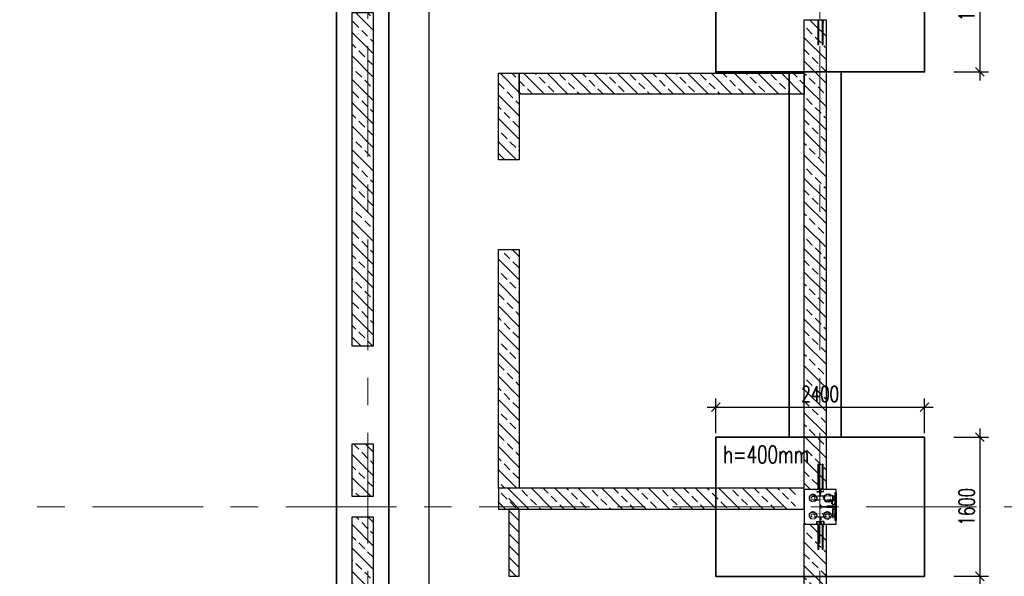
# Model space of a CAD drawing. Header units: millimetres. Extents: x 6071355 to 6728188, y -31956 to 56387.
# Tile 22 of 59: x 6107044 to 6118361, y 15683 to 22083. Entities that reach past the tile are written whole.
import ezdxf

# ---------------------------------------------------------------- set-up
doc = ezdxf.new("R2010")
doc.units = ezdxf.units.MM
doc.header["$MEASUREMENT"] = 0
doc.linetypes.add('DXK_LINE_DOT2', pattern=[3.9198, 1.9599, -1.9599])
doc.linetypes.add('Grid Line', pattern=[2222.5, 1270, -317.5, 317.5, -317.5])
doc.layers.add('A_wymiary', color=7, linetype='Continuous', lineweight=15, true_color=0x848484)
doc.layers.add('BZ_MUR_FUND', color=8, linetype='Continuous')
doc.layers.add('ELEMENTY', color=7, linetype='Continuous')
doc.layers.add('M_ŁAWY', color=3, linetype='Continuous', lineweight=35)
doc.layers.add('Standard 1350-A_01-RZUT PARTERU LUSTRO2_28_Nowe_MODO_A1_osie-1_Nr_pióra__7_Nr_pióra__7_Nr_pióra__7', color=7, linetype='Continuous', lineweight=18)
doc.styles.add('wymiar', font='romans.shx', dxfattribs={"width": 0.7})
doc.dimstyles.new('AB_100mm', dxfattribs={"dimscale": 100, "dimtxt": 1.8, "dimasz": 1, "dimexe": 1, "dimexo": 0, "dimtad": 1, "dimrnd": 1, "dimtxsty": 'wymiar', "dimblk": 'OBLIQUE', "dimcen": 2.5, "dimdle": 1, "dimclrd": 4, "dimclre": 4, "dimclrt": 3, "dimadec": 0, "dimazin": 0, "dimtfac": 1, "dimtix": 1, "dimtmove": 2, "dimatfit": 3, "dimfxl": 3, "dimfxlon": 1, "dimarcsym": 0})
pattern_1 = [(315, (6345056.6, 285877.98), (134.70384, 134.70384), []), (315, (6345056.6, 285743.27), (134.70384, 134.70384), [95.25, -47.625])]
pattern_2 = [(315, (6201347.14, 285877.98), (134.70384, 134.70384), []), (315, (6201347.14, 285743.27), (134.70384, 134.70384), [95.25, -47.625])]

# ---------------------------------------------------------------- blocks, each defined once
blk = doc.blocks.new('Part-86624973-194674 - 1482')
at = {"layer": 'ELEMENTY', "color": 2, "linetype": 'Continuous'}
for p, q in [((39770, 6195), (39770, 6560)), ((39770, 6560), (40170, 6560)), ((40170, 6560), (40170, 6195)), ((39810, 6195), (39770, 6195)), ((39810, 6195), (39810, 6210)), ((39810, 6210), (40130, 6210)), ((39810, 6195), (40130, 6195)), ((40130, 6195), (40130, 6210)), ((40170, 6195), (40130, 6195))]:
    blk.add_line(p, q, dxfattribs=at)
blk = doc.blocks.new('Part-86624973-194675 - 1482')
at = {"layer": 'ELEMENTY', "color": 1, "linetype": 'DXK_LINE_DOT2'}
for p, q in [((40170, 6560), (40160, 6560)), ((40160, 6560), (40160, 6550)), ((40170, 6550), (40160, 6550)), ((40170, 6560), (40170, 6550))]:
    blk.add_line(p, q, dxfattribs=at)
blk = doc.blocks.new('Part-86624973-194681 - 1482')
at = {"layer": 'ELEMENTY', "color": 1, "linetype": 'DXK_LINE_DOT2'}
for radius, start, end in [(43.5, 112.5, 292.5), (40, 67.5, 247.5), (43.5, 292.5, 112.5), (40, 247.5, 67.5)]:
    blk.add_arc((40070, 6460), radius, start, end, dxfattribs=at)
blk = doc.blocks.new('ReinforcementGroup-86624973-194696 - 1482')
at = {"layer": 'ELEMENTY', "color": 1, "linetype": 'Continuous'}
for p, q in [((39480, 6395), (39480, 6405)), ((39480, 6405), (39770, 6405)), ((39480, 6395), (39480, 6405)), ((39480, 6405), (39770, 6405)), ((39480, 6395), (39480, 6405)), ((39480, 6405), (39770, 6405)), ((39480, 6395), (39480, 6405)), ((39480, 6405), (39770, 6405)), ((39480, 6395), (39480, 6405)), ((39480, 6405), (39770, 6405)), ((39480, 6395), (39480, 6405)), ((39480, 6405), (39770, 6405)), ((39480, 6395), (39480, 6405)), ((39480, 6405), (39770, 6405)), ((39480, 6395), (39770, 6395)), ((39480, 6395), (39770, 6395)), ((39480, 6395), (39770, 6395)), ((39480, 6395), (39770, 6395)), ((39480, 6395), (39770, 6395)), ((39480, 6395), (39770, 6395)), ((39480, 6395), (39770, 6395)), ((39480, 6345), (39480, 6355)), ((39480, 6355), (39770, 6355)), ((39480, 6345), (39480, 6355)), ((39480, 6355), (39770, 6355)), ((39480, 6345), (39480, 6355)), ((39480, 6355), (39770, 6355)), ((39480, 6345), (39480, 6355)), ((39480, 6355), (39770, 6355)), ((39480, 6345), (39480, 6355)), ((39480, 6355), (39770, 6355)), ((39480, 6345), (39480, 6355)), ((39480, 6355), (39770, 6355)), ((39480, 6345), (39480, 6355)), ((39480, 6355), (39770, 6355)), ((39480, 6345), (39770, 6345)), ((39480, 6345), (39770, 6345)), ((39480, 6345), (39770, 6345)), ((39480, 6345), (39770, 6345)), ((39480, 6345), (39770, 6345)), ((39480, 6345), (39770, 6345)), ((39480, 6345), (39770, 6345))]:
    blk.add_line(p, q, dxfattribs=at)
blk = doc.blocks.new('Part-86624973-194683 - 1482')
at = {"layer": 'ELEMENTY', "color": 1, "linetype": 'DXK_LINE_DOT2'}
for p, q in [((39953, 6370), (39953, 6376)), ((39953, 6376), (39953, 6376)), ((39953, 6376), (39954, 6376)), ((39953, 6370), (39988, 6370)), ((39954, 6376), (39988, 6376)), ((39963, 6232), (39963, 6370)), ((39977, 6232), (39977, 6370)), ((39988, 6370), (39988, 6376)), ((39940, 6218), (39947, 6225)), ((39947, 6225), (39954, 6229)), ((39954, 6229), (39960, 6231)), ((39960, 6231), (39963, 6232)), ((39977, 6232), (39981, 6231)), ((39981, 6231), (39987, 6229)), ((39987, 6229), (39993, 6225)), ((40001, 6218), (39993, 6225)), ((39932, 6195), (39933, 6203)), ((40008, 6195), (39932, 6195)), ((39935, 6210), (39933, 6203)), ((39934, 6195), (39935, 6203)), ((39935, 6210), (39940, 6218)), ((39939, 6195), (39940, 6203)), ((39948, 6195), (39948, 6203)), ((39958, 6195), (39959, 6203)), ((39970, 6195), (39970, 6203)), ((39982, 6195), (39982, 6203)), ((39992, 6195), (39992, 6203)), ((40001, 6195), (40000, 6203)), ((40005, 6210), (40001, 6218)), ((40007, 6203), (40005, 6210)), ((40006, 6195), (40006, 6203)), ((40008, 6195), (40007, 6203))]:
    blk.add_line(p, q, dxfattribs=at)
blk = doc.blocks.new('ReinforcementGroup-86624973-194694 - 1482')
at = {"layer": 'ELEMENTY', "color": 1, "linetype": 'Continuous'}
for p, q in [((40170, 6405), (40460, 6405)), ((40170, 6405), (40460, 6405)), ((40170, 6405), (40460, 6405)), ((40170, 6405), (40460, 6405)), ((40170, 6405), (40460, 6405)), ((40170, 6405), (40460, 6405)), ((40170, 6405), (40460, 6405)), ((40170, 6395), (40460, 6395)), ((40170, 6395), (40460, 6395)), ((40170, 6395), (40460, 6395)), ((40170, 6395), (40460, 6395)), ((40170, 6395), (40460, 6395)), ((40170, 6395), (40460, 6395)), ((40170, 6395), (40460, 6395)), ((40170, 6355), (40460, 6355)), ((40170, 6355), (40460, 6355)), ((40170, 6355), (40460, 6355)), ((40170, 6355), (40460, 6355)), ((40170, 6355), (40460, 6355)), ((40170, 6355), (40460, 6355)), ((40170, 6355), (40460, 6355)), ((40170, 6345), (40460, 6345)), ((40170, 6345), (40460, 6345)), ((40170, 6345), (40460, 6345)), ((40170, 6345), (40460, 6345)), ((40170, 6345), (40460, 6345)), ((40170, 6345), (40460, 6345)), ((40170, 6345), (40460, 6345)), ((40460, 6395), (40460, 6405)), ((40460, 6395), (40460, 6405)), ((40460, 6395), (40460, 6405)), ((40460, 6395), (40460, 6405)), ((40460, 6395), (40460, 6405)), ((40460, 6395), (40460, 6405)), ((40460, 6395), (40460, 6405)), ((40460, 6345), (40460, 6355)), ((40460, 6345), (40460, 6355)), ((40460, 6345), (40460, 6355)), ((40460, 6345), (40460, 6355)), ((40460, 6345), (40460, 6355)), ((40460, 6345), (40460, 6355)), ((40460, 6345), (40460, 6355))]:
    blk.add_line(p, q, dxfattribs=at)
blk = doc.blocks.new('Part-86624973-194693 - 1482')
at = {"layer": 'ELEMENTY', "color": 1, "linetype": 'DXK_LINE_DOT2'}
for p, q in [((40140, 6415), (40140, 6335)), ((40170, 6415), (40140, 6415)), ((40141, 6336), (40141, 6414)), ((40141, 6414), (40170, 6414)), ((40170, 6414), (40170, 6415)), ((40140, 6335), (40170, 6335)), ((40170, 6336), (40141, 6336)), ((40170, 6335), (40170, 6336))]:
    blk.add_line(p, q, dxfattribs=at)
blk = doc.blocks.new('Part-86624973-194678 - 1482')
at = {"layer": 'ELEMENTY', "color": 1, "linetype": 'DXK_LINE_DOT2'}
for p, q in [((40053, 6305), (40050, 6295)), ((40050, 6295), (40050, 6210)), ((40050, 6269), (40053, 6272)), ((40060, 6312), (40053, 6305)), ((40053, 6272), (40060, 6275)), ((40070, 6315), (40060, 6312)), ((40060, 6275), (40070, 6276)), ((40080, 6312), (40070, 6315)), ((40070, 6276), (40080, 6275)), ((40087, 6305), (40080, 6312)), ((40080, 6275), (40087, 6272)), ((40090, 6295), (40087, 6305)), ((40087, 6272), (40090, 6269)), ((40090, 6210), (40090, 6295)), ((40090, 6210), (40050, 6210))]:
    blk.add_line(p, q, dxfattribs=at)
blk = doc.blocks.new('Part-86624973-194682 - 1482')
at = {"layer": 'ELEMENTY', "color": 1, "linetype": 'DXK_LINE_DOT2'}
for radius, start, end in [(43.5, 112.5, 292.5), (40, 67.5, 247.5), (43.5, 292.5, 112.5), (40, 247.5, 67.5)]:
    blk.add_arc((39870, 6460), radius, start, end, dxfattribs=at)
blk = doc.blocks.new('ReinforcementGroup-86624973-108785 - 1482')
at = {"layer": 'ELEMENTY', "color": 1, "linetype": 'Continuous'}
for p, q in [((34370, 6405), (34660, 6405)), ((34370, 6405), (34660, 6405)), ((34370, 6405), (34660, 6405)), ((34370, 6405), (34660, 6405)), ((34370, 6405), (34660, 6405)), ((34370, 6405), (34660, 6405)), ((34370, 6405), (34660, 6405)), ((34370, 6395), (34660, 6395)), ((34370, 6395), (34660, 6395)), ((34370, 6395), (34660, 6395)), ((34370, 6395), (34660, 6395)), ((34370, 6395), (34660, 6395)), ((34370, 6395), (34660, 6395)), ((34370, 6395), (34660, 6395)), ((34370, 6355), (34660, 6355)), ((34370, 6355), (34660, 6355)), ((34370, 6355), (34660, 6355)), ((34370, 6355), (34660, 6355)), ((34370, 6355), (34660, 6355)), ((34370, 6355), (34660, 6355)), ((34370, 6355), (34660, 6355)), ((34370, 6345), (34660, 6345)), ((34370, 6345), (34660, 6345)), ((34370, 6345), (34660, 6345)), ((34370, 6345), (34660, 6345)), ((34370, 6345), (34660, 6345)), ((34370, 6345), (34660, 6345)), ((34370, 6345), (34660, 6345)), ((34660, 6395), (34660, 6405)), ((34660, 6395), (34660, 6405)), ((34660, 6395), (34660, 6405)), ((34660, 6395), (34660, 6405)), ((34660, 6395), (34660, 6405)), ((34660, 6395), (34660, 6405)), ((34660, 6395), (34660, 6405)), ((34660, 6345), (34660, 6355)), ((34660, 6345), (34660, 6355)), ((34660, 6345), (34660, 6355)), ((34660, 6345), (34660, 6355)), ((34660, 6345), (34660, 6355)), ((34660, 6345), (34660, 6355)), ((34660, 6345), (34660, 6355))]:
    blk.add_line(p, q, dxfattribs=at)
blk = doc.blocks.new('Part-86624973-194679 - 1482')
at = {"layer": 'ELEMENTY', "color": 1, "linetype": 'DXK_LINE_DOT2'}
for p, q in [((39870, 6339), (39854, 6335)), ((39870, 6339), (39887, 6335)), ((39827, 6295), (39830, 6312)), ((39827, 6284), (39827, 6295)), ((39830, 6312), (39839, 6326)), ((39831, 6290), (39833, 6280)), ((39833, 6280), (39842, 6267)), ((39854, 6335), (39839, 6326)), ((39842, 6267), (39855, 6258)), ((39850, 6232), (39855, 6231)), ((39855, 6258), (39870, 6255)), ((39855, 6231), (39870, 6230)), ((39870, 6255), (39885, 6258)), ((39870, 6230), (39885, 6231)), ((39885, 6258), (39898, 6267)), ((39885, 6231), (39890, 6232)), ((39887, 6335), (39901, 6326)), ((39898, 6267), (39907, 6280)), ((39901, 6326), (39910, 6312)), ((39907, 6280), (39909, 6290)), ((39910, 6312), (39914, 6295)), ((39914, 6284), (39914, 6295)), ((39872, 6210), (39868, 6210))]:
    blk.add_line(p, q, dxfattribs=at)
at = {"layer": 'ELEMENTY', "color": 2, "linetype": 'Continuous'}
for p, q in [((39827, 6284), (39830, 6303)), ((39829, 6271), (39827, 6284)), ((39830, 6263), (39829, 6271)), ((39830, 6303), (39839, 6318)), ((39833, 6302), (39830, 6284)), ((39830, 6284), (39832, 6271)), ((39835, 6254), (39830, 6263)), ((39832, 6271), (39833, 6265)), ((39834, 6303), (39833, 6302)), ((39833, 6265), (39839, 6254)), ((39842, 6315), (39834, 6303)), ((39839, 6241), (39835, 6254)), ((39854, 6328), (39839, 6318)), ((39839, 6254), (39842, 6245)), ((39844, 6232), (39839, 6241)), ((39839, 6241), (39839, 6241)), ((39855, 6324), (39842, 6315)), ((39842, 6245), (39845, 6241)), ((39853, 6210), (39844, 6232)), ((39845, 6241), (39850, 6232)), ((39850, 6232), (39855, 6220)), ((39870, 6331), (39854, 6328)), ((39870, 6328), (39855, 6324)), ((39870, 6331), (39887, 6328)), ((39885, 6324), (39870, 6328)), ((39898, 6315), (39885, 6324)), ((39885, 6220), (39890, 6232)), ((39887, 6328), (39901, 6318)), ((39896, 6232), (39888, 6210)), ((39890, 6232), (39895, 6241)), ((39895, 6241), (39898, 6245)), ((39901, 6241), (39896, 6232)), ((39906, 6303), (39898, 6315)), ((39898, 6245), (39902, 6254)), ((39901, 6318), (39910, 6303)), ((39906, 6254), (39901, 6241)), ((39901, 6241), (39901, 6241)), ((39902, 6254), (39907, 6265)), ((39907, 6302), (39906, 6303)), ((39910, 6263), (39906, 6254)), ((39910, 6284), (39907, 6302)), ((39907, 6265), (39908, 6271)), ((39908, 6271), (39910, 6284)), ((39914, 6284), (39910, 6303)), ((39912, 6271), (39910, 6263)), ((39914, 6284), (39912, 6271)), ((39853, 6210), (39868, 6210)), ((39855, 6220), (39868, 6210)), ((39872, 6210), (39885, 6220)), ((39888, 6210), (39872, 6210))]:
    blk.add_line(p, q, dxfattribs=at)
blk = doc.blocks.new('Part-86624973-194688 - 1482')
at = {"layer": 'ELEMENTY', "color": 2, "linetype": 'Continuous'}
for p, q in [((40155, 6366), (40155, 6384)), ((40155, 6384), (40169, 6384)), ((40169, 6366), (40155, 6366)), ((40170, 6383), (40156, 6383)), ((40156, 6383), (40156, 6367)), ((40156, 6367), (40170, 6367)), ((40170, 6388), (40169, 6388)), ((40169, 6388), (40169, 6384)), ((40169, 6362), (40169, 6366)), ((40170, 6362), (40169, 6362)), ((40170, 6388), (40170, 6383)), ((40170, 6367), (40170, 6362))]:
    blk.add_line(p, q, dxfattribs=at)
blk = doc.blocks.new('Part-86624973-194691 - 1482')
at = {"layer": 'ELEMENTY', "color": 1, "linetype": 'DXK_LINE_DOT2'}
for p, q in [((40095, 6381), (40095, 6370)), ((40095, 6381), (40155, 6381)), ((40095, 6370), (40155, 6370)), ((40155, 6381), (40155, 6370))]:
    blk.add_line(p, q, dxfattribs=at)
blk = doc.blocks.new('Part-86624973-194692 - 1482')
at = {"layer": 'ELEMENTY', "color": 2, "linetype": 'Continuous'}
for p, q in [((39935, 6244), (39905, 6244)), ((39905, 6244), (39905, 6240)), ((39935, 6240), (39905, 6240)), ((39935, 6244), (39935, 6240))]:
    blk.add_line(p, q, dxfattribs=at)
blk = doc.blocks.new('Part-86624973-194698 - 1482')
at = {"layer": 'ELEMENTY', "color": 1, "linetype": 'DXK_LINE_DOT2'}
for p, q in [((39972, 6230), (39968, 6230)), ((39968, 6230), (39968, 6200)), ((39972, 6230), (39972, 6200)), ((39972, 6200), (39968, 6200))]:
    blk.add_line(p, q, dxfattribs=at)
blk = doc.blocks.new('Part-86624973-194676 - 1482')
at = {"layer": 'ELEMENTY', "color": 1, "linetype": 'DXK_LINE_DOT2'}
for p, q in [((40053, 6470), (40050, 6460)), ((40050, 6460), (40050, 6210)), ((40060, 6477), (40053, 6470)), ((40070, 6480), (40060, 6477)), ((40080, 6477), (40070, 6480)), ((40087, 6470), (40080, 6477)), ((40090, 6460), (40087, 6470)), ((40090, 6210), (40090, 6460)), ((40050, 6434), (40053, 6437)), ((40053, 6437), (40060, 6440)), ((40060, 6440), (40070, 6441)), ((40070, 6441), (40080, 6440)), ((40080, 6440), (40087, 6437)), ((40087, 6437), (40090, 6434)), ((40090, 6210), (40050, 6210))]:
    blk.add_line(p, q, dxfattribs=at)
blk = doc.blocks.new('Part-86624973-194686 - 1482')
at = {"layer": 'ELEMENTY', "color": 1, "linetype": 'DXK_LINE_DOT2'}
for p, q in [((39845, 6381), (39785, 6381)), ((39785, 6370), (39785, 6381)), ((39845, 6370), (39785, 6370)), ((39845, 6370), (39845, 6381))]:
    blk.add_line(p, q, dxfattribs=at)
blk = doc.blocks.new('Part-86624973-194687 - 1482')
at = {"layer": 'ELEMENTY', "color": 1, "linetype": 'DXK_LINE_DOT2'}
for p, q in [((39845, 6381), (39785, 6381)), ((39785, 6370), (39785, 6381)), ((39845, 6370), (39785, 6370)), ((39845, 6370), (39845, 6381))]:
    blk.add_line(p, q, dxfattribs=at)
blk = doc.blocks.new('Part-86624973-194689 - 1482')
at = {"layer": 'ELEMENTY', "color": 1, "linetype": 'DXK_LINE_DOT2'}
for p, q in [((40095, 6381), (40095, 6370)), ((40095, 6381), (40155, 6381)), ((40095, 6370), (40155, 6370)), ((40155, 6381), (40155, 6370))]:
    blk.add_line(p, q, dxfattribs=at)
blk = doc.blocks.new('Part-86624973-194699 - 1482')
at = {"layer": 'ELEMENTY', "color": 1, "linetype": 'DXK_LINE_DOT2'}
for p, q in [((39845, 6234), (39845, 6230)), ((39845, 6234), (40095, 6234)), ((39845, 6230), (40095, 6230)), ((40095, 6234), (40095, 6230))]:
    blk.add_line(p, q, dxfattribs=at)
blk = doc.blocks.new('Part-86624973-194677 - 1482')
at = {"layer": 'ELEMENTY', "color": 1, "linetype": 'DXK_LINE_DOT2'}
for p, q in [((39853, 6470), (39850, 6460)), ((39850, 6460), (39850, 6434)), ((39860, 6477), (39853, 6470)), ((39870, 6480), (39860, 6477)), ((39880, 6477), (39870, 6480)), ((39887, 6470), (39880, 6477)), ((39890, 6460), (39887, 6470)), ((39890, 6460), (39890, 6434)), ((39850, 6434), (39853, 6437)), ((39850, 6210), (39850, 6434)), ((39853, 6437), (39860, 6440)), ((39860, 6440), (39870, 6441)), ((39870, 6441), (39880, 6440)), ((39880, 6440), (39887, 6437)), ((39887, 6437), (39890, 6434)), ((39890, 6434), (39890, 6210)), ((39890, 6210), (39850, 6210))]:
    blk.add_line(p, q, dxfattribs=at)
blk = doc.blocks.new('Part-86624973-194680 - 1482')
at = {"layer": 'ELEMENTY', "color": 1, "linetype": 'DXK_LINE_DOT2'}
for radius, start, end in [(43.5, 292.5, 112.5), (43.5, 112.5, 292.5), (40, 67.5, 247.5), (40, 247.5, 67.5)]:
    blk.add_arc((40070, 6295), radius, start, end, dxfattribs=at)
blk = doc.blocks.new('Part-86624973-194684 - 1482')
at = {"layer": 'ELEMENTY', "color": 2, "linetype": 'Continuous'}
for p, q in [((39770, 6383), (39770, 6388)), ((39770, 6388), (39771, 6388)), ((39784, 6383), (39770, 6383)), ((39770, 6362), (39770, 6367)), ((39770, 6367), (39784, 6367)), ((39771, 6362), (39770, 6362)), ((39771, 6388), (39771, 6384)), ((39771, 6384), (39785, 6384)), ((39785, 6366), (39771, 6366)), ((39771, 6362), (39771, 6366)), ((39784, 6367), (39784, 6383)), ((39785, 6384), (39785, 6366))]:
    blk.add_line(p, q, dxfattribs=at)
blk = doc.blocks.new('Part-86624973-194685 - 1482')
at = {"layer": 'ELEMENTY', "color": 1, "linetype": 'DXK_LINE_DOT2'}
for p, q in [((39845, 6381), (39785, 6381)), ((39785, 6370), (39785, 6381)), ((39845, 6370), (39785, 6370)), ((39845, 6370), (39845, 6381))]:
    blk.add_line(p, q, dxfattribs=at)
blk = doc.blocks.new('Part-86624973-194690 - 1482')
at = {"layer": 'ELEMENTY', "color": 1, "linetype": 'DXK_LINE_DOT2'}
for p, q in [((40095, 6381), (40095, 6370)), ((40095, 6381), (40155, 6381)), ((40095, 6370), (40155, 6370)), ((40155, 6381), (40155, 6370))]:
    blk.add_line(p, q, dxfattribs=at)
blk = doc.blocks.new('Part-86624973-194695 - 1482')
at = {"layer": 'ELEMENTY', "color": 1, "linetype": 'DXK_LINE_DOT2'}
for p, q in [((39800, 6415), (39770, 6415)), ((39770, 6415), (39770, 6414)), ((39770, 6414), (39799, 6414)), ((39799, 6414), (39799, 6336)), ((39800, 6335), (39800, 6415)), ((39799, 6336), (39770, 6336)), ((39770, 6336), (39770, 6335)), ((39770, 6335), (39800, 6335))]:
    blk.add_line(p, q, dxfattribs=at)
blk = doc.blocks.new('Part-86624973-194697 - 1482')
at = {"layer": 'ELEMENTY', "color": 1, "linetype": 'DXK_LINE_DOT2'}
for p, q in [((39930, 6200), (39930, 6195)), ((39930, 6200), (40010, 6200)), ((39930, 6195), (40010, 6195)), ((40010, 6200), (40010, 6195))]:
    blk.add_line(p, q, dxfattribs=at)
blk = doc.blocks.new('_Oblique')
at = {"color": 0, "linetype": 'ByBlock', "lineweight": -2}
blk.add_line((-0.5, -0.5), (0.5, 0.5), dxfattribs=at)
blk = doc.blocks.new('*D12735')
at = {"layer": 'A_wymiary', "color": 4, "lineweight": -2}
for p, q in [((6122327, 10583), (6122327, 16583)), ((6122027, 16483), (6122427, 16483)), ((6122027, 10683), (6122427, 10683))]:
    blk.add_line(p, q, dxfattribs=at)
at = {"layer": 'Defpoints', "color": 0}
for p in [(6117444, 16483), (6122327, 16483), (6117444, 10683)]:
    blk.add_point(p, dxfattribs=at)
at = {"layer": 'A_wymiary', "color": 4, "lineweight": -2, "xscale": 100, "yscale": 100, "zscale": 100}
for p, rotation in [((6122327, 16483), 90), ((6122327, 10683), 270)]:
    blk.add_blockref('_Oblique', p, dxfattribs=dict(at, rotation=rotation))
at = {"layer": 'A_wymiary', "color": 3, "insert": (6122175, 13583), "char_height": 180, "attachment_point": 5, "rotation": 90, "style": 'wymiar'}
blk.add_mtext('5800', dxfattribs=at)
blk = doc.blocks.new('*D12736')
at = {"layer": 'A_wymiary', "color": 4, "lineweight": -2}
for p, q in [((6122327, 16383), (6122327, 22383)), ((6122027, 22283), (6122427, 22283)), ((6122027, 16483), (6122427, 16483))]:
    blk.add_line(p, q, dxfattribs=at)
at = {"layer": 'Defpoints', "color": 0}
for p in [(6117444, 22283), (6122327, 22283), (6117444, 16483)]:
    blk.add_point(p, dxfattribs=at)
at = {"layer": 'A_wymiary', "color": 4, "lineweight": -2, "xscale": 100, "yscale": 100, "zscale": 100}
for p, rotation in [((6122327, 22283), 90), ((6122327, 16483), 270)]:
    blk.add_blockref('_Oblique', p, dxfattribs=dict(at, rotation=rotation))
at = {"layer": 'A_wymiary', "color": 3, "insert": (6122175, 19383), "char_height": 180, "attachment_point": 5, "rotation": 90, "style": 'wymiar'}
blk.add_mtext('5800', dxfattribs=at)
blk = doc.blocks.new('*D12766')
at = {"layer": 'A_wymiary', "color": 4, "lineweight": -2}
for p, q in [((6123408, 53673), (6123408, -28174)), ((6123108, 53573), (6123508, 53573)), ((6123108, -28074), (6123508, -28074))]:
    blk.add_line(p, q, dxfattribs=at)
at = {"layer": 'Defpoints', "color": 0}
for p in [(6111846, 53573), (6120641, -28074), (6123408, -28074)]:
    blk.add_point(p, dxfattribs=at)
at = {"layer": 'A_wymiary', "color": 4, "lineweight": -2, "xscale": 100, "yscale": 100, "zscale": 100}
for p, rotation in [((6123408, 53573), 90), ((6123408, -28074), 270)]:
    blk.add_blockref('_Oblique', p, dxfattribs=dict(at, rotation=rotation))
at = {"layer": 'A_wymiary', "color": 3, "insert": (6123255, 12750), "char_height": 180, "attachment_point": 5, "rotation": 90, "style": 'wymiar'}
blk.add_mtext('81648', dxfattribs=at)
blk = doc.blocks.new('*D12865')
at = {"layer": 'A_wymiary', "color": 4, "lineweight": -2}
for p, q in [((6118080, 23183), (6118080, 21383)), ((6117780, 23083), (6118180, 23083)), ((6117780, 21483), (6118180, 21483))]:
    blk.add_line(p, q, dxfattribs=at)
at = {"layer": 'Defpoints', "color": 0}
for p in [(6117444, 23083), (6117444, 21483), (6118080, 21483)]:
    blk.add_point(p, dxfattribs=at)
at = {"layer": 'A_wymiary', "color": 4, "lineweight": -2, "xscale": 100, "yscale": 100, "zscale": 100}
for p, rotation in [((6118080, 23083), 90), ((6118080, 21483), 270)]:
    blk.add_blockref('_Oblique', p, dxfattribs=dict(at, rotation=rotation))
at = {"layer": 'A_wymiary', "color": 3, "insert": (6117928, 22283), "char_height": 180, "attachment_point": 5, "rotation": 90, "style": 'wymiar'}
blk.add_mtext('1600', dxfattribs=at)
blk = doc.blocks.new('*D12866')
at = {"layer": 'A_wymiary', "color": 4, "lineweight": -2}
for p, q in [((6115044, 17328), (6115044, 17728)), ((6117444, 17328), (6117444, 17728)), ((6114944, 17628), (6117544, 17628))]:
    blk.add_line(p, q, dxfattribs=at)
at = {"layer": 'Defpoints', "color": 0}
for p in [(6117444, 17628), (6115044, 17283), (6117444, 17283)]:
    blk.add_point(p, dxfattribs=at)
at = {"layer": 'A_wymiary', "color": 4, "lineweight": -2, "xscale": 100, "yscale": 100, "zscale": 100, "rotation": 180}
blk.add_blockref('_Oblique', (6115044, 17628), dxfattribs=at)
at = {"layer": 'A_wymiary', "color": 4, "lineweight": -2, "xscale": 100, "yscale": 100, "zscale": 100}
blk.add_blockref('_Oblique', (6117444, 17628), dxfattribs=at)
at = {"layer": 'A_wymiary', "color": 3, "insert": (6116244, 17780), "char_height": 180, "attachment_point": 5, "style": 'wymiar'}
blk.add_mtext('2400', dxfattribs=at)
blk = doc.blocks.new('*D12867')
at = {"layer": 'A_wymiary', "color": 4, "lineweight": -2}
for p, q in [((6118080, 17383), (6118080, 15583)), ((6117780, 17283), (6118180, 17283)), ((6117780, 15683), (6118180, 15683))]:
    blk.add_line(p, q, dxfattribs=at)
at = {"layer": 'Defpoints', "color": 0}
for p in [(6117444, 17283), (6117444, 15683), (6118080, 15683)]:
    blk.add_point(p, dxfattribs=at)
at = {"layer": 'A_wymiary', "color": 4, "lineweight": -2, "xscale": 100, "yscale": 100, "zscale": 100}
for p, rotation in [((6118080, 17283), 90), ((6118080, 15683), 270)]:
    blk.add_blockref('_Oblique', p, dxfattribs=dict(at, rotation=rotation))
at = {"layer": 'A_wymiary', "color": 3, "insert": (6117928, 16483), "char_height": 180, "attachment_point": 5, "rotation": 90, "style": 'wymiar'}
blk.add_mtext('1600', dxfattribs=at)
blk = doc.blocks.new('*D12910')
at = {"layer": 'A_wymiary', "color": 4, "lineweight": -2}
for p, q in [((6111748, 27840), (6111748, -6517)), ((6111448, 27740), (6111848, 27740)), ((6111448, -6417), (6111848, -6417))]:
    blk.add_line(p, q, dxfattribs=at)
at = {"layer": 'Defpoints', "color": 0}
for p in [(6111337, 27740), (6111286, -6417), (6111748, -6417)]:
    blk.add_point(p, dxfattribs=at)
at = {"layer": 'A_wymiary', "color": 4, "lineweight": -2, "xscale": 100, "yscale": 100, "zscale": 100}
for p, rotation in [((6111748, 27740), 90), ((6111748, -6417), 270)]:
    blk.add_blockref('_Oblique', p, dxfattribs=dict(at, rotation=rotation))
at = {"layer": 'A_wymiary', "color": 3, "insert": (6111595, 10662), "char_height": 180, "attachment_point": 5, "rotation": 90, "style": 'wymiar'}
blk.add_mtext('34158', dxfattribs=at)

msp = doc.modelspace()

# ---------------------------------------------------------------- hatches: boundary and pattern name
at = {"layer": 'BZ_MUR_FUND', "transparency": 33554687}
h = msp.add_hatch(dxfattribs=at)
h.set_pattern_fill('ANSI33', color=256, scale=30, angle=270, style=0)
h.set_pattern_definition(pattern_1)
h.paths.add_polyline_path([(6110861.364, 22162.805), (6110861.364, 18332.805), (6111111.364, 18332.805), (6111111.364, 22162.805)])
h = msp.add_hatch(dxfattribs=at)
h.set_pattern_fill('ANSI33', color=256, scale=30, angle=270, style=0)
h.set_pattern_definition([(315, (6152758.98, 13733.36), (134.7038, 134.7038), []), (315, (6152758.98, 13598.66), (134.7038, 134.7038), [95.25, -47.625])])
h.paths.add_polyline_path([(6116061.793, 16682.805), (6116061.793, 22082.805), (6116311.793, 22082.805), (6116311.793, 16682.805)])
h = msp.add_hatch(dxfattribs=at)
h.set_pattern_fill('ANSI33', color=256, scale=30, angle=270, style=0)
h.set_pattern_definition(pattern_2)
h.paths.add_polyline_path([(6112545.655, 20470.886), (6112545.655, 21466.127), (6112785.655, 21466.127), (6112785.655, 20470.886)])
h = msp.add_hatch(dxfattribs=at)
h.set_pattern_fill('ANSI33', color=256, scale=30, angle=270, style=0)
h.set_pattern_definition(pattern_2)
h.paths.add_polyline_path([(6116061.647, 21466.127), (6116061.647, 21226.127), (6112785.655, 21226.127), (6112785.655, 21466.127)])
h = msp.add_hatch(dxfattribs=at)
h.set_pattern_fill('ANSI33', color=256, scale=30, angle=270, style=0)
h.set_pattern_definition(pattern_2)
h.paths.add_polyline_path([(6112785.655, 19440.877), (6112785.655, 16696.153), (6112545.799, 16696.153), (6112545.799, 19440.877)])
h = msp.add_hatch(dxfattribs=at)
h.set_pattern_fill('ANSI33', color=256, scale=30, angle=270, style=0)
h.set_pattern_definition(pattern_1)
h.paths.add_polyline_path([(6110861.364, 17202.805), (6110861.364, 16602.805), (6111111.364, 16602.805), (6111111.364, 17202.805)])
h = msp.add_hatch(dxfattribs=at)
h.set_pattern_fill('ANSI33', color=256, scale=30, angle=270, style=0)
h.set_pattern_definition([(315, (6201247.14, 285877.98), (134.70384, 134.70384), []), (315, (6201247.14, 285743.27), (134.70384, 134.70384), [95.25, -47.625])])
h.paths.add_polyline_path([(6112545.799, 16696.153), (6112545.799, 16456.153), (6115961.661, 16456.153), (6115961.793, 16696.153)])
h = msp.add_hatch(dxfattribs=at)
h.set_pattern_fill('ANSI31', color=256, scale=30, angle=270, style=0)
h.set_pattern_definition([(315, (5996252.76, 285877.98), (67.35192, 67.35192), [])])
h.paths.add_polyline_path([(6112665.799, 16576.153), (6112665.799, 15683.431), (6112785.799, 15683.431), (6112785.799, 16576.153)])
h = msp.add_hatch(dxfattribs=at)
h.set_pattern_fill('ANSI33', color=256, scale=30, angle=270, style=0)
h.set_pattern_definition(pattern_1)
h.paths.add_polyline_path([(6110861.364, 16362.805), (6110861.364, 10802.805), (6111111.364, 10802.805), (6111111.364, 16362.805)])
h = msp.add_hatch(dxfattribs=at)
h.set_pattern_fill('ANSI33', color=256, scale=30, angle=270, style=0)
h.set_pattern_definition([(315, (6152759.1, 7933.36), (134.7038, 134.7038), []), (315, (6152759.1, 7798.66), (134.7038, 134.7038), [95.25, -47.625])])
h.paths.add_polyline_path([(6116061.661, 10882.805), (6116061.661, 16282.805), (6116311.661, 16282.805), (6116311.661, 10882.805)])

# ---------------------------------------------------------------- linework, layer by layer
for points in [[(6110861.364, 22162.805), (6110861.364, 18332.805), (6111111.364, 18332.805), (6111111.364, 22162.805)], [(6116311.793, 22082.805), (6116311.793, 16682.805), (6116061.793, 16682.805), (6116061.793, 22082.805)], [(6112785.655, 21466.127), (6112785.655, 20470.886), (6112545.655, 20470.886), (6112545.655, 21466.127)], [(6116061.647, 21466.127), (6116061.647, 21226.127), (6112785.655, 21226.127), (6112785.655, 21466.127)], [(6112785.655, 19440.877), (6112785.655, 16696.153), (6112545.799, 16696.153), (6112545.799, 19440.877)], [(6110861.364, 17202.805), (6110861.364, 16602.805), (6111111.364, 16602.805), (6111111.364, 17202.805)], [(6112545.799, 16696.153), (6112545.799, 16456.153), (6116061.793, 16456.153), (6116061.793, 16696.153)], [(6112665.799, 16456.153), (6112665.799, 15683.431), (6112785.799, 15683.431), (6112785.799, 16456.153)], [(6110861.364, 16362.805), (6110861.364, 10802.805), (6111111.364, 10802.805), (6111111.364, 16362.805)], [(6116311.661, 16282.805), (6116311.661, 10882.805), (6116061.661, 10882.805), (6116061.661, 16282.805)]]:
    msp.add_lwpolyline(points, close=True, dxfattribs=at)
at = {"layer": 'M_ŁAWY', "color": 4}
for p, q in [((6115886.815, 17282.805), (6115886.815, 21482.805)), ((6116486.815, 21482.805), (6116486.815, 17282.805))]:
    msp.add_line(p, q, dxfattribs=at)
for points in [[(6110686.364, 28082.805), (6110686.364, -18577.195)], [(6111286.364, 27740.479), (6111286.364, -18577.195)], [(6117444.161, 23082.805), (6115044.161, 23082.805), (6115044.161, 21482.805), (6117444.161, 21482.805), (6117444.161, 23082.805)], [(6117444.161, 17282.805), (6115044.161, 17282.805), (6115044.161, 15682.805), (6117444.161, 15682.805), (6117444.161, 17282.805)]]:
    msp.add_lwpolyline(points, dxfattribs=at)
at = {"layer": 'Standard 1350-A_01-RZUT PARTERU LUSTRO2_28_Nowe_MODO_A1_osie-1_Nr_pióra__7_Nr_pióra__7_Nr_pióra__7', "color": 7, "linetype": 'Grid Line', "lineweight": 18}
for p, q in [((6111046.364, 55114.428), (6111046.364, -31556.201)), ((6116241.364, 55114.428), (6116241.364, -31556.201)), ((6124708.5, 16482.834), (6079489.176, 16482.834))]:
    msp.add_line(p, q, dxfattribs=at)

# ---------------------------------------------------------------- block references
at = {"xscale": -1, "rotation": 89.99999999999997}
for name in ['ReinforcementGroup-86624973-108785 - 1482', 'ReinforcementGroup-86624973-194696 - 1482', 'Part-86624973-194674 - 1482', 'Part-86624973-194695 - 1482', 'Part-86624973-194684 - 1482', 'Part-86624973-194686 - 1482', 'Part-86624973-194687 - 1482', 'Part-86624973-194685 - 1482', 'Part-86624973-194682 - 1482', 'Part-86624973-194677 - 1482', 'Part-86624973-194679 - 1482', 'Part-86624973-194692 - 1482', 'Part-86624973-194699 - 1482', 'Part-86624973-194681 - 1482', 'Part-86624973-194683 - 1482', 'Part-86624973-194680 - 1482', 'Part-86624973-194698 - 1482', 'Part-86624973-194697 - 1482', 'Part-86624973-194676 - 1482', 'Part-86624973-194693 - 1482', 'Part-86624973-194688 - 1482', 'Part-86624973-194691 - 1482', 'Part-86624973-194689 - 1482', 'Part-86624973-194690 - 1482', 'Part-86624973-194678 - 1482', 'Part-86624973-194675 - 1482', 'ReinforcementGroup-86624973-194694 - 1482']:
    msp.add_blockref(name, (6122621.38, 56452.981), dxfattribs=at)

# ---------------------------------------------------------------- texts
at = {"layer": 'A_wymiary', "color": 3, "style": 'wymiar', "width": 0.7}
msp.add_text('h=400mm', height=200, dxfattribs=at).set_placement((6115129.388, 16983.294))

# ---------------------------------------------------------------- dimensions: what is measured, and where the dimension line sits
at = {"layer": 'A_wymiary'}
dim = msp.add_linear_dim(base=(6123407.991, -28074.26), p1=(6111846.364, 53573.327), p2=(6120641.364, -28074.26), angle=90, dimstyle='AB_100mm', override={"dimpost": '', "dimtxsty": 'wymiar'}, dxfattribs=at)
dim.commit()
dim.dimension.update_dxf_attribs({"geometry": '*D12766', "text_midpoint": (6123255.491, 12749.533)})
for base, p1, p2, picture, middle in [((6111747.598, -6417.195), (6111336.946, 27740.479), (6111286.364, -6417.195), '*D12910', (6111595.098, 10661.642)), ((6118080.046, 21482.805), (6117444.161, 23082.805), (6117444.161, 21482.805), '*D12865', (6117927.546, 22282.805)), ((6122327.47, 22282.805), (6117444.161, 16482.805), (6117444.161, 22282.805), '*D12736', (6122174.97, 19382.805)), ((6118080.046, 15682.805), (6117444.161, 17282.805), (6117444.161, 15682.805), '*D12867', (6117927.546, 16482.805)), ((6122327.47, 16482.805), (6117444.161, 10682.834), (6117444.161, 16482.805), '*D12735', (6122174.97, 13582.819))]:
    dim = msp.add_linear_dim(base=base, p1=p1, p2=p2, angle=90, dimstyle='AB_100mm', dxfattribs=at)
    dim.commit()
    dim.dimension.update_dxf_attribs({"geometry": picture, "text_midpoint": middle})
dim = msp.add_linear_dim(base=(6117444.161, 17627.984), p1=(6115044.161, 17282.805), p2=(6117444.161, 17282.805), dimstyle='AB_100mm', dxfattribs=at)
dim.commit()
dim.dimension.update_dxf_attribs({"geometry": '*D12866', "text_midpoint": (6116244.161, 17780.484)})

doc.saveas('drawing.dxf')
